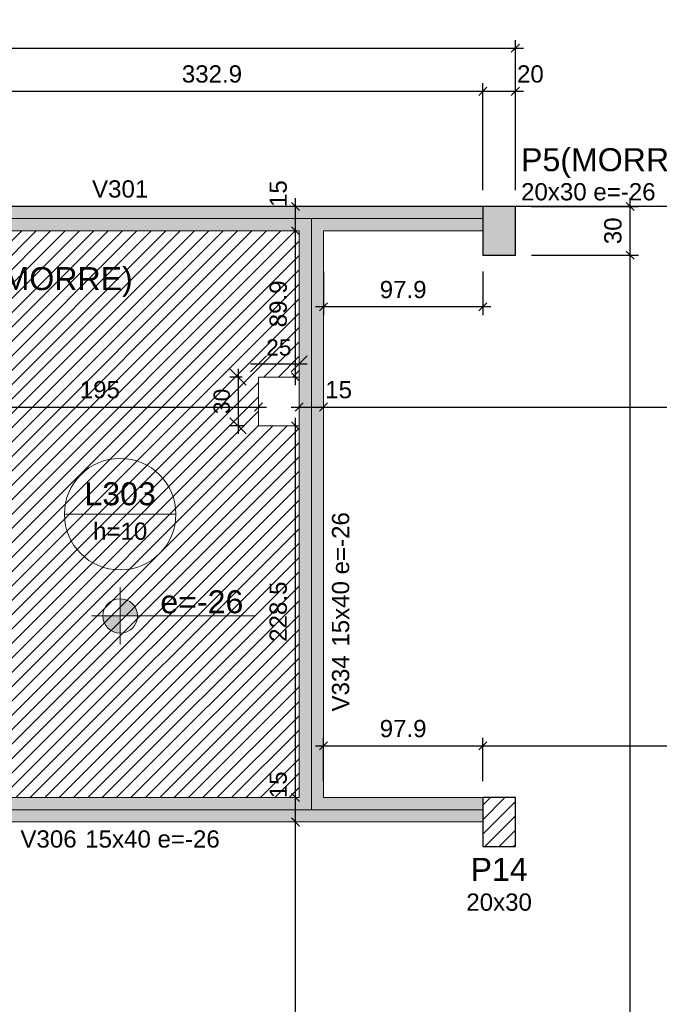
# Model space of a CAD drawing. Header units: millimetres. Extents: x 0 to 119, y 0 to 84.
# Tile 22 of 38: x 43 to 51, y 59 to 71. Entities that reach past the tile are written whole.
import ezdxf

# ---------------------------------------------------------------- set-up
doc = ezdxf.new("R2010")
doc.units = ezdxf.units.MM
doc.header["$MEASUREMENT"] = 0
doc.linetypes.add('NULL', pattern=[0])
doc.layers.get('0').update_dxf_attribs({"lineweight": 18})
for name, color, linetype, lineweight in [('Cotas', 1, 'Continuous', 0), ('FO-Cotas', 5, 'Continuous', 5), ('FO-Eixos', 5, 'Continuous', 5), ('FO-Hachura laje com elevação negativa', 31, 'Continuous', 5), ('FO-Hachura pilar que morre', 106, 'Continuous', 5), ('FO-Hachura pilar que passa', 19, 'Continuous', 5), ('FO-Hachura viga', 43, 'Continuous', 5), ('FO-Pilares', 4, 'Continuous', 30), ('FO-Textos das lajes', 3, 'Continuous', 20), ('FO-Textos das vigas', 7, 'Continuous', 5), ('FO-Textos dos pilares', 7, 'Continuous', 5), ('FO-Vigas', 1, 'Continuous', 20)]:
    doc.layers.add(name, color=color, linetype=linetype, lineweight=lineweight)
doc.styles.add('Arial', font='txt')
doc.dimstyles.new('UM_50.000000', dxfattribs={"dimtxt": 0.18, "dimasz": 0.1, "dimexe": 0.1, "dimexo": 0.2, "dimgap": 0, "dimtad": 1, "dimtih": 1, "dimtoh": 1, "dimdec": 1, "dimlfac": 50, "dimzin": 0, "dimdsep": 46, "dimtxsty": 'Standard', "dimcen": 0.09, "dimdle": 0.1, "dimadec": 1, "dimazin": 2, "dimtfac": 1, "dimtdec": 4, "dimtofl": 0, "dimtmove": 0, "dimatfit": 3, "dimfxl": 1, "dimtolj": 1, "dimarcsym": 0})

# ---------------------------------------------------------------- blocks, each defined once
blk = doc.blocks.new('_Oblique')
at = {"color": 0, "linetype": 'ByBlock', "lineweight": -2}
blk.add_line((-0.5, -0.5), (0.5, 0.5), dxfattribs=at)
blk = doc.blocks.new('*D14')
at = {"layer": 'Defpoints', "color": 0}
for p in [(49.05, 69.848), (42.393, 68.436), (49.05, 68.433)]:
    blk.add_point(p, dxfattribs=at)
at = {"layer": 'FO-Cotas', "color": 0, "lineweight": -2}
for p, q in [((42.293, 69.848), (49.15, 69.848)), ((42.393, 68.636), (42.393, 69.948)), ((49.05, 68.633), (49.05, 69.948))]:
    blk.add_line(p, q, dxfattribs=at)
at = {"layer": 'FO-Cotas', "color": 0, "lineweight": -2, "xscale": 0.1, "yscale": 0.1, "zscale": 0.1, "rotation": 180}
blk.add_blockref('_Oblique', (42.393, 69.848), dxfattribs=at)
at = {"layer": 'FO-Cotas', "color": 0, "lineweight": -2, "xscale": 0.1, "yscale": 0.1, "zscale": 0.1}
blk.add_blockref('_Oblique', (49.05, 69.848), dxfattribs=at)
at = {"layer": 'FO-Cotas', "color": 7, "insert": (45.721, 70.06), "char_height": 0.2118, "attachment_point": 5, "rotation": 0.0057, "style": 'Arial'}
blk.add_mtext('\\A1;332.9', dxfattribs=at)
blk = doc.blocks.new('*D15')
at = {"layer": 'Defpoints', "color": 0}
for p in [(49.45, 69.848), (49.05, 68.433), (49.45, 68.433)]:
    blk.add_point(p, dxfattribs=at)
at = {"layer": 'FO-Cotas', "color": 0, "lineweight": -2}
for p, q in [((48.95, 69.848), (49.55, 69.848)), ((49.05, 68.633), (49.05, 69.948)), ((49.45, 68.633), (49.45, 69.948))]:
    blk.add_line(p, q, dxfattribs=at)
at = {"layer": 'FO-Cotas', "color": 0, "lineweight": -2, "xscale": 0.1, "yscale": 0.1, "zscale": 0.1, "rotation": 180}
blk.add_blockref('_Oblique', (49.05, 69.848), dxfattribs=at)
at = {"layer": 'FO-Cotas', "color": 0, "lineweight": -2, "xscale": 0.1, "yscale": 0.1, "zscale": 0.1}
blk.add_blockref('_Oblique', (49.45, 69.848), dxfattribs=at)
at = {"layer": 'FO-Cotas', "color": 7, "insert": (49.635, 70.06), "char_height": 0.2118, "attachment_point": 5, "rotation": 0.0057, "style": 'Arial'}
blk.add_mtext('\\A1;20', dxfattribs=at)
blk = doc.blocks.new('*D32')
at = {"layer": 'Defpoints', "color": 0}
for p in [(49.45, 70.378), (49.45, 68.433), (15.31, 60.175)]:
    blk.add_point(p, dxfattribs=at)
at = {"layer": 'FO-Cotas', "color": 0, "lineweight": -2}
for p, q in [((15.31, 60.375), (15.31, 70.478)), ((49.45, 68.633), (49.45, 70.478)), ((15.21, 70.378), (49.55, 70.378))]:
    blk.add_line(p, q, dxfattribs=at)
at = {"layer": 'FO-Cotas', "color": 0, "lineweight": -2, "xscale": 0.1, "yscale": 0.1, "zscale": 0.1, "rotation": 180}
blk.add_blockref('_Oblique', (15.31, 70.378), dxfattribs=at)
at = {"layer": 'FO-Cotas', "color": 0, "lineweight": -2, "xscale": 0.1, "yscale": 0.1, "zscale": 0.1}
blk.add_blockref('_Oblique', (49.45, 70.378), dxfattribs=at)
at = {"layer": 'FO-Cotas', "color": 7, "insert": (32.38, 70.589), "char_height": 0.2118, "attachment_point": 5, "rotation": 0.0057, "style": 'Arial'}
blk.add_mtext('\\A1;1707', dxfattribs=at)
blk = doc.blocks.new('*D99')
at = {"layer": 'Defpoints', "color": 0}
for p in [(49.45, 67.833), (50.862, 67.833), (50.862, 33.274)]:
    blk.add_point(p, dxfattribs=at)
at = {"layer": 'FO-Cotas', "color": 0, "lineweight": -2}
for p, q in [((50.862, 33.174), (50.862, 67.933)), ((49.65, 67.833), (50.962, 67.833))]:
    blk.add_line(p, q, dxfattribs=at)
at = {"layer": 'FO-Cotas', "color": 0, "lineweight": -2, "xscale": 0.1, "yscale": 0.1, "zscale": 0.1}
for p, rotation in [((50.862, 67.833), 90.00000000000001), ((50.862, 33.274), 270)]:
    blk.add_blockref('_Oblique', p, dxfattribs=dict(at, rotation=rotation))
at = {"layer": 'FO-Cotas', "color": 7, "insert": (50.65, 50.554), "char_height": 0.2118, "attachment_point": 5, "rotation": 90, "style": 'Arial'}
blk.add_mtext('\\A1;1728', dxfattribs=at)
blk = doc.blocks.new('*D100')
at = {"layer": 'Defpoints', "color": 0}
for p in [(49.45, 68.433), (50.862, 68.433), (49.45, 67.833)]:
    blk.add_point(p, dxfattribs=at)
at = {"layer": 'FO-Cotas', "color": 0, "lineweight": -2}
for p, q in [((50.862, 67.733), (50.862, 68.533)), ((49.65, 68.433), (50.962, 68.433)), ((49.65, 67.833), (50.962, 67.833))]:
    blk.add_line(p, q, dxfattribs=at)
at = {"layer": 'FO-Cotas', "color": 0, "lineweight": -2, "xscale": 0.1, "yscale": 0.1, "zscale": 0.1}
for p, rotation in [((50.862, 68.433), 90), ((50.862, 67.833), 270)]:
    blk.add_blockref('_Oblique', p, dxfattribs=dict(at, rotation=rotation))
at = {"layer": 'FO-Cotas', "color": 7, "insert": (50.65, 68.133), "char_height": 0.2118, "attachment_point": 5, "rotation": 90, "style": 'Arial'}
blk.add_mtext('\\A1;30', dxfattribs=at)
blk = doc.blocks.new('*D107')
at = {"layer": 'Defpoints', "color": 0}
for p in [(42.393, 68.436), (51.392, 68.436), (50.862, 33.274)]:
    blk.add_point(p, dxfattribs=at)
at = {"layer": 'FO-Cotas', "color": 0, "lineweight": -2}
for p, q in [((51.392, 33.174), (51.392, 68.536)), ((42.593, 68.436), (51.492, 68.436)), ((51.062, 33.274), (51.492, 33.274))]:
    blk.add_line(p, q, dxfattribs=at)
at = {"layer": 'FO-Cotas', "color": 0, "lineweight": -2, "xscale": 0.1, "yscale": 0.1, "zscale": 0.1}
for p, rotation in [((51.392, 68.436), 90), ((51.392, 33.274), 270)]:
    blk.add_blockref('_Oblique', p, dxfattribs=dict(at, rotation=rotation))
at = {"layer": 'FO-Cotas', "color": 7, "insert": (51.18, 50.855), "char_height": 0.2118, "attachment_point": 5, "rotation": 90, "style": 'Arial'}
blk.add_mtext('\\A1;1758.1', dxfattribs=at)
blk = doc.blocks.new('*D141')
at = {"layer": 'Defpoints', "color": 0}
for p in [(42.393, 65.967), (46.293, 65.967), (46.293, 65.967)]:
    blk.add_point(p, dxfattribs=at)
at = {"layer": 'FO-Cotas', "color": 0, "lineweight": -2}
blk.add_line((42.293, 65.967), (46.393, 65.967), dxfattribs=at)
at = {"layer": 'FO-Cotas', "color": 0, "lineweight": -2, "xscale": 0.1, "yscale": 0.1, "zscale": 0.1, "rotation": 180}
blk.add_blockref('_Oblique', (42.393, 65.967), dxfattribs=at)
at = {"layer": 'FO-Cotas', "color": 0, "lineweight": -2, "xscale": 0.1, "yscale": 0.1, "zscale": 0.1}
blk.add_blockref('_Oblique', (46.293, 65.967), dxfattribs=at)
at = {"layer": 'FO-Cotas', "color": 7, "insert": (44.343, 66.179), "char_height": 0.2118, "attachment_point": 5, "rotation": 0.0057, "style": 'Arial'}
blk.add_mtext('\\A1;195', dxfattribs=at)
blk = doc.blocks.new('*D142')
at = {"layer": 'Defpoints', "color": 0}
for p in [(46.793, 65.967), (47.093, 65.967), (47.093, 65.967)]:
    blk.add_point(p, dxfattribs=at)
at = {"layer": 'FO-Cotas', "color": 0, "lineweight": -2}
blk.add_line((46.693, 65.967), (47.193, 65.967), dxfattribs=at)
at = {"layer": 'FO-Cotas', "color": 0, "lineweight": -2, "xscale": 0.1, "yscale": 0.1, "zscale": 0.1, "rotation": 180}
blk.add_blockref('_Oblique', (46.793, 65.967), dxfattribs=at)
at = {"layer": 'FO-Cotas', "color": 0, "lineweight": -2, "xscale": 0.1, "yscale": 0.1, "zscale": 0.1}
blk.add_blockref('_Oblique', (47.093, 65.967), dxfattribs=at)
at = {"layer": 'FO-Cotas', "color": 7, "insert": (47.278, 66.179), "char_height": 0.2118, "attachment_point": 5, "rotation": 0.0057, "style": 'Arial'}
blk.add_mtext('\\A1;15', dxfattribs=at)
blk = doc.blocks.new('*D143')
at = {"layer": 'Defpoints', "color": 0}
for p in [(47.093, 65.967), (69, 65.967), (69, 65.967)]:
    blk.add_point(p, dxfattribs=at)
at = {"layer": 'FO-Cotas', "color": 0, "lineweight": -2}
blk.add_line((46.993, 65.967), (69.1, 65.967), dxfattribs=at)
at = {"layer": 'FO-Cotas', "color": 0, "lineweight": -2, "xscale": 0.1, "yscale": 0.1, "zscale": 0.1, "rotation": 180}
blk.add_blockref('_Oblique', (47.093, 65.967), dxfattribs=at)
at = {"layer": 'FO-Cotas', "color": 0, "lineweight": -2, "xscale": 0.1, "yscale": 0.1, "zscale": 0.1}
blk.add_blockref('_Oblique', (69, 65.967), dxfattribs=at)
at = {"layer": 'FO-Cotas', "color": 7, "insert": (58.046, 66.179), "char_height": 0.2118, "attachment_point": 5, "rotation": 0.0057, "style": 'Arial'}
blk.add_mtext('\\A1;1095.4', dxfattribs=at)
blk = doc.blocks.new('*D179')
at = {"layer": 'Defpoints', "color": 0}
for p in [(46.748, 60.866), (46.748, 60.866), (46.748, 33.274)]:
    blk.add_point(p, dxfattribs=at)
at = {"layer": 'FO-Cotas', "color": 0, "lineweight": -2}
blk.add_line((46.748, 33.174), (46.748, 60.966), dxfattribs=at)
at = {"layer": 'FO-Cotas', "color": 0, "lineweight": -2, "xscale": 0.1, "yscale": 0.1, "zscale": 0.1}
for p, rotation in [((46.748, 60.866), 90), ((46.748, 33.274), 270)]:
    blk.add_blockref('_Oblique', p, dxfattribs=dict(at, rotation=rotation))
at = {"layer": 'FO-Cotas', "color": 7, "insert": (46.536, 47.07), "char_height": 0.2118, "attachment_point": 5, "rotation": 90, "style": 'Arial'}
blk.add_mtext('\\A1;1379.6', dxfattribs=at)
blk = doc.blocks.new('*D180')
at = {"layer": 'Defpoints', "color": 0}
for p in [(46.748, 61.166), (46.748, 61.166), (46.748, 60.866)]:
    blk.add_point(p, dxfattribs=at)
at = {"layer": 'FO-Cotas', "color": 0, "lineweight": -2}
blk.add_line((46.748, 60.766), (46.748, 61.266), dxfattribs=at)
at = {"layer": 'FO-Cotas', "color": 0, "lineweight": -2, "xscale": 0.1, "yscale": 0.1, "zscale": 0.1}
for p, rotation in [((46.748, 61.166), 90), ((46.748, 60.866), 270)]:
    blk.add_blockref('_Oblique', p, dxfattribs=dict(at, rotation=rotation))
at = {"layer": 'FO-Cotas', "color": 7, "insert": (46.536, 61.323), "char_height": 0.2118, "attachment_point": 5, "rotation": 90, "style": 'Arial'}
blk.add_mtext('\\A1;15', dxfattribs=at)
blk = doc.blocks.new('*D181')
at = {"layer": 'Defpoints', "color": 0}
for p in [(46.748, 65.736), (46.748, 65.736), (46.748, 61.166)]:
    blk.add_point(p, dxfattribs=at)
at = {"layer": 'FO-Cotas', "color": 0, "lineweight": -2}
blk.add_line((46.748, 61.066), (46.748, 65.836), dxfattribs=at)
at = {"layer": 'FO-Cotas', "color": 0, "lineweight": -2, "xscale": 0.1, "yscale": 0.1, "zscale": 0.1}
for p, rotation in [((46.748, 65.736), 90), ((46.748, 61.166), 270)]:
    blk.add_blockref('_Oblique', p, dxfattribs=dict(at, rotation=rotation))
at = {"layer": 'FO-Cotas', "color": 7, "insert": (46.536, 63.451), "char_height": 0.2118, "attachment_point": 5, "rotation": 90, "style": 'Arial'}
blk.add_mtext('\\A1;228.5', dxfattribs=at)
blk = doc.blocks.new('*D182')
at = {"layer": 'Defpoints', "color": 0}
for p in [(46.748, 68.133), (46.748, 68.133), (46.748, 66.336)]:
    blk.add_point(p, dxfattribs=at)
at = {"layer": 'FO-Cotas', "color": 0, "lineweight": -2}
blk.add_line((46.748, 66.236), (46.748, 68.233), dxfattribs=at)
at = {"layer": 'FO-Cotas', "color": 0, "lineweight": -2, "xscale": 0.1, "yscale": 0.1, "zscale": 0.1}
for p, rotation in [((46.748, 68.133), 90), ((46.748, 66.336), 270)]:
    blk.add_blockref('_Oblique', p, dxfattribs=dict(at, rotation=rotation))
at = {"layer": 'FO-Cotas', "color": 7, "insert": (46.536, 67.235), "char_height": 0.2118, "attachment_point": 5, "rotation": 90, "style": 'Arial'}
blk.add_mtext('\\A1;89.9', dxfattribs=at)
blk = doc.blocks.new('*D183')
at = {"layer": 'Defpoints', "color": 0}
for p in [(46.748, 68.433), (46.748, 68.433), (46.748, 68.133)]:
    blk.add_point(p, dxfattribs=at)
at = {"layer": 'FO-Cotas', "color": 0, "lineweight": -2}
blk.add_line((46.748, 68.033), (46.748, 68.533), dxfattribs=at)
at = {"layer": 'FO-Cotas', "color": 0, "lineweight": -2, "xscale": 0.1, "yscale": 0.1, "zscale": 0.1}
for p, rotation in [((46.748, 68.433), 90), ((46.748, 68.133), 270)]:
    blk.add_blockref('_Oblique', p, dxfattribs=dict(at, rotation=rotation))
at = {"layer": 'FO-Cotas', "color": 7, "insert": (46.536, 68.59), "char_height": 0.2118, "attachment_point": 5, "rotation": 90, "style": 'Arial'}
blk.add_mtext('\\A1;15', dxfattribs=at)
blk = doc.blocks.new('*D208')
at = {"layer": 'Defpoints', "color": 0}
for p in [(47.093, 67.833), (49.05, 67.833), (47.093, 67.198)]:
    blk.add_point(p, dxfattribs=at)
at = {"layer": 'FO-Cotas', "color": 0, "lineweight": -2}
for p, q in [((47.093, 67.633), (47.093, 67.098)), ((49.05, 67.633), (49.05, 67.098)), ((49.15, 67.198), (46.993, 67.198))]:
    blk.add_line(p, q, dxfattribs=at)
at = {"layer": 'FO-Cotas', "color": 0, "lineweight": -2, "xscale": 0.1, "yscale": 0.1, "zscale": 0.1, "rotation": 180}
blk.add_blockref('_Oblique', (47.093, 67.198), dxfattribs=at)
at = {"layer": 'FO-Cotas', "color": 0, "lineweight": -2, "xscale": 0.1, "yscale": 0.1, "zscale": 0.1}
blk.add_blockref('_Oblique', (49.05, 67.198), dxfattribs=at)
at = {"layer": 'FO-Cotas', "color": 7, "insert": (48.071, 67.41), "char_height": 0.2118, "attachment_point": 5, "rotation": 0.0057, "style": 'Arial'}
blk.add_mtext('\\A1;97.9', dxfattribs=at)
blk = doc.blocks.new('*D217')
at = {"layer": 'Defpoints', "color": 0}
for p in [(49.05, 61.801), (47.093, 61.166), (49.05, 61.166)]:
    blk.add_point(p, dxfattribs=at)
at = {"layer": 'FO-Cotas', "color": 0, "lineweight": -2}
for p, q in [((47.093, 61.366), (47.093, 61.901)), ((49.05, 61.366), (49.05, 61.901)), ((46.993, 61.801), (49.15, 61.801))]:
    blk.add_line(p, q, dxfattribs=at)
at = {"layer": 'FO-Cotas', "color": 0, "lineweight": -2, "xscale": 0.1, "yscale": 0.1, "zscale": 0.1, "rotation": 180}
blk.add_blockref('_Oblique', (47.093, 61.801), dxfattribs=at)
at = {"layer": 'FO-Cotas', "color": 0, "lineweight": -2, "xscale": 0.1, "yscale": 0.1, "zscale": 0.1}
blk.add_blockref('_Oblique', (49.05, 61.801), dxfattribs=at)
at = {"layer": 'FO-Cotas', "color": 7, "insert": (48.071, 62.013), "char_height": 0.2118, "attachment_point": 5, "rotation": 0.0057, "style": 'Arial'}
blk.add_mtext('\\A1;97.9', dxfattribs=at)
blk = doc.blocks.new('*D218')
at = {"layer": 'Defpoints', "color": 0}
for p in [(56.732, 61.801), (49.05, 61.166), (56.732, 61.166)]:
    blk.add_point(p, dxfattribs=at)
at = {"layer": 'FO-Cotas', "color": 0, "lineweight": -2}
for p, q in [((49.05, 61.366), (49.05, 61.901)), ((56.732, 61.366), (56.732, 61.901)), ((48.95, 61.801), (56.832, 61.801))]:
    blk.add_line(p, q, dxfattribs=at)
at = {"layer": 'FO-Cotas', "color": 0, "lineweight": -2, "xscale": 0.1, "yscale": 0.1, "zscale": 0.1, "rotation": 180}
blk.add_blockref('_Oblique', (49.05, 61.801), dxfattribs=at)
at = {"layer": 'FO-Cotas', "color": 0, "lineweight": -2, "xscale": 0.1, "yscale": 0.1, "zscale": 0.1}
blk.add_blockref('_Oblique', (56.732, 61.801), dxfattribs=at)
at = {"layer": 'FO-Cotas', "color": 7, "insert": (52.891, 62.013), "char_height": 0.2118, "attachment_point": 5, "rotation": 0.0057, "style": 'Arial'}
blk.add_mtext('\\A1;384.1', dxfattribs=at)
blk = doc.blocks.new('*D270')
at = {"layer": 'Cotas', "color": 0, "lineweight": -2}
blk.add_line((46.193, 66.498), (46.893, 66.498), dxfattribs=at)
at = {"layer": 'Defpoints', "color": 0}
for p in [(46.793, 66.498), (46.293, 66.336), (46.793, 66.336)]:
    blk.add_point(p, dxfattribs=at)
at = {"layer": 'Cotas', "color": 0, "lineweight": -2, "xscale": 0.2, "yscale": 0.2, "zscale": 0.2, "rotation": 180}
blk.add_blockref('_Oblique', (46.293, 66.498), dxfattribs=at)
at = {"layer": 'Cotas', "color": 0, "lineweight": -2, "xscale": 0.2, "yscale": 0.2, "zscale": 0.2}
blk.add_blockref('_Oblique', (46.793, 66.498), dxfattribs=at)
at = {"layer": 'Cotas', "insert": (46.543, 66.698), "char_height": 0.2, "attachment_point": 5, "rotation": 0.0057, "style": 'Arial'}
blk.add_mtext('\\A1;25', dxfattribs=at)
blk = doc.blocks.new('*D271')
at = {"layer": 'Cotas', "color": 0, "lineweight": -2}
for p, q in [((46.093, 66.336), (45.942, 66.336)), ((46.042, 66.436), (46.042, 65.636)), ((46.125, 65.736), (45.942, 65.736))]:
    blk.add_line(p, q, dxfattribs=at)
at = {"layer": 'Defpoints', "color": 0}
for p in [(46.293, 66.336), (46.042, 65.736), (46.325, 65.736)]:
    blk.add_point(p, dxfattribs=at)
at = {"layer": 'Cotas', "color": 0, "lineweight": -2, "xscale": 0.2, "yscale": 0.2, "zscale": 0.2}
for p, rotation in [((46.042, 66.336), 90), ((46.042, 65.736), 270)]:
    blk.add_blockref('_Oblique', p, dxfattribs=dict(at, rotation=rotation))
at = {"layer": 'Cotas', "insert": (45.842, 66.036), "char_height": 0.2, "attachment_point": 5, "rotation": 90, "style": 'Arial'}
blk.add_mtext('\\A1;30', dxfattribs=at)

msp = doc.modelspace()

# ---------------------------------------------------------------- hatches: boundary and pattern name
at = {"layer": 'FO-Hachura laje com elevação negativa', "linetype": 'Continuous'}
h = msp.add_hatch(dxfattribs=at)
h.set_pattern_fill('ANSI31', color=31, style=0)
h.paths.add_polyline_path([(46.7926, 61.1658), (46.7926, 65.736), (46.2926, 65.736), (46.2926, 66.336), (46.7926, 66.336), (46.7926, 68.1332), (42.3926, 68.1332), (42.3926, 67.836), (42.3926, 66.036), (42.3926, 61.4644), (42.3926, 61.4444), (42.3926, 61.1658), (46.7926, 61.1658)])
at = {"layer": 'FO-Hachura pilar que morre', "linetype": 'Continuous'}
msp.add_hatch(color=106, dxfattribs=at).paths.add_polyline_path([(49.0502, 67.8332), (49.2502, 67.8332), (49.4502, 67.8332), (49.4502, 68.1332), (49.4502, 68.4332), (49.2502, 68.4332), (49.0502, 68.4332), (49.0502, 68.1332)])
at = {"layer": 'FO-Hachura pilar que passa', "linetype": 'Continuous'}
h = msp.add_hatch(dxfattribs=at)
h.set_pattern_fill('ANSI31', color=19, style=0)
h.paths.add_polyline_path([(49.0502, 60.5658), (49.2502, 60.5658), (49.4502, 60.5658), (49.4502, 60.8658), (49.4502, 61.1658), (49.2502, 61.1658), (49.0502, 61.1658), (49.0502, 60.8658)])
at = {"layer": 'FO-Hachura viga', "linetype": 'Continuous'}
for points in [[(46.9426, 68.2832), (46.9426, 68.2832), (46.9426, 68.4332), (42.3926, 68.4332), (42.3926, 68.1332), (46.7926, 68.1332), (46.9426, 68.2832)], [(49.0504, 68.4332), (49.0504, 68.4332), (46.9426, 68.4332), (46.9426, 68.2832), (47.0928, 68.1332), (49.0504, 68.1332), (49.0504, 68.4332)], [(47.0928, 68.1332), (47.0928, 68.1332), (46.9426, 68.2832), (46.7926, 68.1332), (46.7926, 66.336), (47.0928, 66.336), (47.0928, 68.1332)], [(47.0926, 66.336), (47.0926, 66.336), (46.7926, 66.336), (46.7926, 65.736), (47.0926, 65.736), (47.0926, 66.336)], [(47.0926, 61.1658), (47.0926, 61.1658), (47.0926, 65.736), (46.7926, 65.736), (46.7926, 61.1658), (46.9426, 61.0158), (47.0926, 61.1658)], [(46.9426, 61.0158), (46.9426, 61.0158), (46.7926, 61.1658), (42.3926, 61.1658), (42.3926, 60.8658), (46.9426, 60.8658), (46.9426, 61.0158)], [(49.0504, 61.1658), (49.0504, 61.1658), (47.0926, 61.1658), (46.9426, 61.0158), (46.9426, 60.8658), (49.0504, 60.8658), (49.0504, 61.1658)]]:
    msp.add_hatch(color=43, dxfattribs=at).paths.add_polyline_path(points)
at = {"layer": 'FO-Textos das lajes', "linetype": 'Continuous'}
for points in [[(44.5926, 63.3993), (44.8044, 63.3993), (44.7972, 63.4541), (44.776, 63.5052), (44.7424, 63.5491), (44.6985, 63.5827), (44.6474, 63.6039), (44.5926, 63.6111), (44.5926, 63.3993)], [(44.5926, 63.3993), (44.3808, 63.3993), (44.388, 63.3445), (44.4092, 63.2934), (44.4428, 63.2495), (44.4867, 63.2159), (44.5378, 63.1947), (44.5926, 63.1875), (44.5926, 63.3993)]]:
    msp.add_hatch(color=3, dxfattribs=at).paths.add_polyline_path(points)

# ---------------------------------------------------------------- linework, layer by layer
at = {"layer": 'FO-Eixos'}
for p, q in [((42.3926, 68.2832), (46.9426, 68.2832)), ((46.9426, 68.2832), (49.0502, 68.2832)), ((46.9426, 66.336), (46.9426, 68.2832)), ((46.9426, 65.736), (46.9426, 66.336)), ((46.9426, 61.0158), (46.9426, 65.736)), ((42.3926, 61.0158), (46.9426, 61.0158)), ((46.9426, 61.0158), (49.0502, 61.0158))]:
    msp.add_line(p, q, dxfattribs=at)
at = {"layer": 'FO-Pilares'}
for points in [[(49.0502, 67.8332), (49.2502, 67.8332), (49.4502, 67.8332), (49.4502, 68.1332), (49.4502, 68.4332), (49.2502, 68.4332), (49.0502, 68.4332), (49.0502, 68.1332), (49.0502, 67.8332)], [(49.0502, 60.5658), (49.2502, 60.5658), (49.4502, 60.5658), (49.4502, 60.8658), (49.4502, 61.1658), (49.2502, 61.1658), (49.0502, 61.1658), (49.0502, 60.8658), (49.0502, 60.5658)]]:
    msp.add_lwpolyline(points, close=True, dxfattribs=at)
at = {"layer": 'FO-Textos das lajes'}
for p, q in [((43.9072, 64.6495), (45.278, 64.6495)), ((44.5926, 63.7523), (44.5926, 63.0463)), ((44.2396, 63.3993), (44.9456, 63.3993)), ((44.9456, 63.3993), (46.2506, 63.3993))]:
    msp.add_line(p, q, dxfattribs=at)
for centre, radius in [((44.5926, 64.6495), 0.6854), ((44.5926, 63.3993), 0.2118)]:
    msp.add_circle(centre, radius, dxfattribs=at)
at = {"layer": 'FO-Vigas'}
for p, q in [((42.3926, 68.4332), (46.9426, 68.4332)), ((46.9426, 68.4332), (49.0502, 68.4332)), ((42.3926, 68.1332), (46.7926, 68.1332)), ((46.7926, 66.336), (46.7926, 68.1332)), ((47.0926, 68.1332), (49.0502, 68.1332)), ((47.0926, 66.336), (47.0926, 68.1332)), ((46.2926, 66.336), (46.7926, 66.336)), ((46.2926, 65.736), (46.2926, 66.336)), ((46.7926, 65.736), (46.7926, 66.336)), ((47.0926, 65.736), (47.0926, 66.336)), ((46.2926, 65.736), (46.7926, 65.736)), ((46.7926, 61.1658), (46.7926, 65.736)), ((47.0926, 61.1658), (47.0926, 65.736)), ((42.3926, 61.1658), (46.7926, 61.1658)), ((47.0926, 61.1658), (49.0502, 61.1658)), ((42.3926, 60.8658), (46.9426, 60.8658)), ((46.9426, 60.8658), (49.0502, 60.8658))]:
    msp.add_line(p, q, dxfattribs=at)

# ---------------------------------------------------------------- texts
at = {"layer": 'FO-Textos das lajes', "linetype": 'NULL', "line_spacing_factor": 0.798, "style": 'Arial'}
for s, insert, char_height, width, attachment_point in [('L303', (44.5926, 64.7554), 0.2824, 1.735195, 8), ('h=10', (44.5926, 64.3321), 0.2118, 1.306416, 8), ('e=-26', (45.0866, 63.4274), 0.2824, 2.01665, 7)]:
    msp.add_mtext(s, dxfattribs=dict(at, insert=insert, char_height=char_height, width=width, attachment_point=attachment_point))
at = {"layer": 'FO-Textos das vigas', "linetype": 'NULL', "char_height": 0.2118, "line_spacing_factor": 0.798, "style": 'Arial'}
for s, insert, width, attachment_point in [('V301', (44.5926, 68.5391), 1.354561, 8), ('V306', (44.0576, 60.5481), 1.354561, 9), ('15x40 e=-26', (44.1636, 60.5481), 3.240977, 7)]:
    msp.add_mtext(s, dxfattribs=dict(at, insert=insert, width=width, attachment_point=attachment_point))
at = {"layer": 'FO-Textos das vigas', "linetype": 'NULL', "char_height": 0.2118, "rotation": 90.00021, "line_spacing_factor": 0.798, "style": 'Arial'}
for s, insert, width, attachment_point in [('15x40 e=-26', (47.4107, 63.0212), 3.240977, 7), ('V334', (47.4107, 62.9152), 1.354561, 9)]:
    msp.add_mtext(s, dxfattribs=dict(at, insert=insert, width=width, attachment_point=attachment_point))
at = {"layer": 'FO-Textos dos pilares', "linetype": 'NULL', "line_spacing_factor": 0.798, "style": 'Arial'}
for s, insert, char_height, width, attachment_point in [('P5(MORRE)', (49.5206, 68.7812), 0.2824, 4.376836, 7), ('20x30 e=-26', (49.5206, 68.5041), 0.2118, 3.240977, 7), ('P4(MORRE)', (42.5336, 67.3192), 0.2824, 4.376836, 7), ('P14', (49.2506, 60.1424), 0.2824, 1.387852, 8), ('20x30', (49.2506, 59.7721), 0.2118, 1.580273, 8)]:
    msp.add_mtext(s, dxfattribs=dict(at, insert=insert, char_height=char_height, width=width, attachment_point=attachment_point))

# ---------------------------------------------------------------- dimensions: what is measured, and where the dimension line sits
at = {"layer": 'Cotas'}
dim = msp.add_linear_dim(base=(46.7926, 66.498), p1=(46.2926, 66.336), p2=(46.7926, 66.336), dimstyle='UM_50.000000', override={"dimtxt": 0.2, "dimasz": 0.2, "dimexe": 0.1, "dimexo": 0.2, "dimtad": 1, "dimtih": 0, "dimtoh": 0, "dimdec": 1, "dimlfac": 50, "dimzin": 8, "dimtxsty": 'Arial', "dimblk": 'Oblique', "dimblk1": 'Oblique', "dimblk2": 'Oblique', "dimsah": 1, "dimdle": 0.1, "dimse1": 1, "dimse2": 1, "dimclrt": 256, "dimadec": 1, "dimazin": 3, "dimtmove": 2, "dimldrblk": 'Oblique'}, dxfattribs=at)
dim.commit()
dim.dimension.update_dxf_attribs({"geometry": '*D270', "text_midpoint": (46.5426, 66.698), "dimtype": 160, "text_rotation": 0.00573})
dim = msp.add_linear_dim(base=(46.0419, 65.736), p1=(46.2926, 66.336), p2=(46.325, 65.736), angle=90, dimstyle='UM_50.000000', override={"dimtxt": 0.2, "dimasz": 0.2, "dimexe": 0.1, "dimexo": 0.2, "dimtad": 1, "dimtih": 0, "dimtoh": 0, "dimdec": 1, "dimlfac": 50, "dimzin": 8, "dimtxsty": 'Arial', "dimblk": 'Oblique', "dimblk1": 'Oblique', "dimblk2": 'Oblique', "dimsah": 1, "dimdle": 0.1, "dimse1": 0, "dimse2": 0, "dimclrt": 256, "dimadec": 1, "dimazin": 3, "dimtmove": 2, "dimldrblk": 'Oblique'}, dxfattribs=at)
dim.commit()
dim.dimension.update_dxf_attribs({"geometry": '*D271', "text_midpoint": (45.8419, 66.036), "dimtype": 160, "text_rotation": 90})
at = {"layer": 'FO-Cotas'}
for base, p1, p2, override, picture, middle in [((49.4502, 70.3775), (15.3102, 60.175), (49.4502, 68.4332), {"dimtxt": 0.2118, "dimasz": 0.1, "dimexe": 0.1, "dimexo": 0.2, "dimtad": 1, "dimtih": 0, "dimtoh": 0, "dimdec": 1, "dimlfac": 50, "dimzin": 8, "dimtxsty": 'Arial', "dimblk": 'Oblique', "dimblk1": 'Oblique', "dimblk2": 'Oblique', "dimsah": 1, "dimdle": 0.1, "dimse1": 0, "dimse2": 0, "dimclrt": 7, "dimadec": 1, "dimazin": 3, "dimtmove": 2, "dimldrblk": 'Oblique'}, '*D32', (32.3802, 70.5893)), ((49.0502, 69.848), (42.3926, 68.436), (49.0502, 68.4332), {"dimtxt": 0.2118, "dimasz": 0.1, "dimexe": 0.1, "dimexo": 0.2, "dimtad": 1, "dimtih": 0, "dimtoh": 0, "dimdec": 1, "dimlfac": 50, "dimzin": 8, "dimtxsty": 'Arial', "dimblk": 'Oblique', "dimblk1": 'Oblique', "dimblk2": 'Oblique', "dimsah": 1, "dimdle": 0.1, "dimse1": 0, "dimse2": 0, "dimclrt": 7, "dimadec": 1, "dimazin": 3, "dimtmove": 2, "dimldrblk": 'Oblique'}, '*D14', (45.7214, 70.0598)), ((49.4502, 69.848), (49.0502, 68.4332), (49.4502, 68.4332), {"dimtxt": 0.2118, "dimasz": 0.1, "dimexe": 0.1, "dimexo": 0.2, "dimtad": 1, "dimtih": 0, "dimtoh": 0, "dimdec": 1, "dimlfac": 50, "dimzin": 8, "dimtxsty": 'Arial', "dimblk": 'Oblique', "dimblk1": 'Oblique', "dimblk2": 'Oblique', "dimsah": 1, "dimdle": 0.1, "dimse1": 0, "dimse2": 0, "dimclrt": 7, "dimadec": 1, "dimazin": 3, "dimtmove": 2, "dimldrblk": 'Oblique'}, '*D15', (49.6355, 70.0598)), ((47.0926, 67.1978), (49.0502, 67.8332), (47.0926, 67.8332), {"dimtxt": 0.2118, "dimasz": 0.1, "dimexe": 0.1, "dimexo": 0.2, "dimtad": 1, "dimtih": 0, "dimtoh": 0, "dimdec": 1, "dimlfac": 50, "dimzin": 8, "dimtxsty": 'Arial', "dimblk": 'Oblique', "dimblk1": 'Oblique', "dimblk2": 'Oblique', "dimsah": 1, "dimdle": 0.1, "dimse1": 0, "dimse2": 0, "dimclrt": 7, "dimadec": 1, "dimazin": 3, "dimtmove": 2, "dimldrblk": 'Oblique'}, '*D208', (48.0714, 67.4096)), ((46.2926, 65.9672), (42.3926, 65.9672), (46.2926, 65.9672), {"dimtxt": 0.2118, "dimasz": 0.1, "dimexe": 0.1, "dimexo": 0.2, "dimtad": 1, "dimtih": 0, "dimtoh": 0, "dimdec": 1, "dimlfac": 50, "dimzin": 8, "dimtxsty": 'Arial', "dimblk": 'Oblique', "dimblk1": 'Oblique', "dimblk2": 'Oblique', "dimsah": 1, "dimdle": 0.1, "dimse1": 1, "dimse2": 1, "dimclrt": 7, "dimadec": 1, "dimazin": 3, "dimtmove": 2, "dimldrblk": 'Oblique'}, '*D141', (44.3426, 66.179)), ((47.0926, 65.9672), (46.7926, 65.9672), (47.0926, 65.9672), {"dimtxt": 0.2118, "dimasz": 0.1, "dimexe": 0.1, "dimexo": 0.2, "dimtad": 1, "dimtih": 0, "dimtoh": 0, "dimdec": 1, "dimlfac": 50, "dimzin": 8, "dimtxsty": 'Arial', "dimblk": 'Oblique', "dimblk1": 'Oblique', "dimblk2": 'Oblique', "dimsah": 1, "dimdle": 0.1, "dimse1": 1, "dimse2": 1, "dimclrt": 7, "dimadec": 1, "dimazin": 3, "dimtmove": 2, "dimldrblk": 'Oblique'}, '*D142', (47.2779, 66.179)), ((69.0002, 65.9672), (47.0926, 65.9672), (69.0002, 65.9672), {"dimtxt": 0.2118, "dimasz": 0.1, "dimexe": 0.1, "dimexo": 0.2, "dimtad": 1, "dimtih": 0, "dimtoh": 0, "dimdec": 1, "dimlfac": 50, "dimzin": 8, "dimtxsty": 'Arial', "dimblk": 'Oblique', "dimblk1": 'Oblique', "dimblk2": 'Oblique', "dimsah": 1, "dimdle": 0.1, "dimse1": 1, "dimse2": 1, "dimclrt": 7, "dimadec": 1, "dimazin": 3, "dimtmove": 2, "dimldrblk": 'Oblique'}, '*D143', (58.0464, 66.179)), ((49.0502, 61.8012), (47.0926, 61.1658), (49.0502, 61.1658), {"dimtxt": 0.2118, "dimasz": 0.1, "dimexe": 0.1, "dimexo": 0.2, "dimtad": 1, "dimtih": 0, "dimtoh": 0, "dimdec": 1, "dimlfac": 50, "dimzin": 8, "dimtxsty": 'Arial', "dimblk": 'Oblique', "dimblk1": 'Oblique', "dimblk2": 'Oblique', "dimsah": 1, "dimdle": 0.1, "dimse1": 0, "dimse2": 0, "dimclrt": 7, "dimadec": 1, "dimazin": 3, "dimtmove": 2, "dimldrblk": 'Oblique'}, '*D217', (48.0714, 62.013)), ((56.7324, 61.8012), (49.0502, 61.1658), (56.7324, 61.1658), {"dimtxt": 0.2118, "dimasz": 0.1, "dimexe": 0.1, "dimexo": 0.2, "dimtad": 1, "dimtih": 0, "dimtoh": 0, "dimdec": 1, "dimlfac": 50, "dimzin": 8, "dimtxsty": 'Arial', "dimblk": 'Oblique', "dimblk1": 'Oblique', "dimblk2": 'Oblique', "dimsah": 1, "dimdle": 0.1, "dimse1": 0, "dimse2": 0, "dimclrt": 7, "dimadec": 1, "dimazin": 3, "dimtmove": 2, "dimldrblk": 'Oblique'}, '*D218', (52.8913, 62.013))]:
    dim = msp.add_linear_dim(base=base, p1=p1, p2=p2, dimstyle='UM_50.000000', override=override, dxfattribs=at)
    dim.commit()
    dim.dimension.update_dxf_attribs({"geometry": picture, "text_midpoint": middle, "dimtype": 160, "text_rotation": 0.00573})
for base, p1, p2, override, picture, middle in [((46.7476, 68.4332), (46.7476, 68.1332), (46.7476, 68.4332), {"dimtxt": 0.2118, "dimasz": 0.1, "dimexe": 0.1, "dimexo": 0.2, "dimtad": 1, "dimtih": 0, "dimtoh": 0, "dimdec": 1, "dimlfac": 50, "dimzin": 8, "dimtxsty": 'Arial', "dimblk": 'Oblique', "dimblk1": 'Oblique', "dimblk2": 'Oblique', "dimsah": 1, "dimdle": 0.1, "dimse1": 1, "dimse2": 1, "dimclrt": 7, "dimadec": 1, "dimazin": 3, "dimtmove": 2, "dimldrblk": 'Oblique'}, '*D183', (46.5358, 68.5905)), ((51.3917, 68.436), (50.8622, 33.2742), (42.3926, 68.436), {"dimtxt": 0.2118, "dimasz": 0.1, "dimexe": 0.1, "dimexo": 0.2, "dimtad": 1, "dimtih": 0, "dimtoh": 0, "dimdec": 1, "dimlfac": 50, "dimzin": 8, "dimtxsty": 'Arial', "dimblk": 'Oblique', "dimblk1": 'Oblique', "dimblk2": 'Oblique', "dimsah": 1, "dimdle": 0.1, "dimse1": 0, "dimse2": 0, "dimclrt": 7, "dimadec": 1, "dimazin": 3, "dimtmove": 2, "dimldrblk": 'Oblique'}, '*D107', (51.1799, 50.8551)), ((50.8622, 68.4332), (49.4502, 67.8332), (49.4502, 68.4332), {"dimtxt": 0.2118, "dimasz": 0.1, "dimexe": 0.1, "dimexo": 0.2, "dimtad": 1, "dimtih": 0, "dimtoh": 0, "dimdec": 1, "dimlfac": 50, "dimzin": 8, "dimtxsty": 'Arial', "dimblk": 'Oblique', "dimblk1": 'Oblique', "dimblk2": 'Oblique', "dimsah": 1, "dimdle": 0.1, "dimse1": 0, "dimse2": 0, "dimclrt": 7, "dimadec": 1, "dimazin": 3, "dimtmove": 2, "dimldrblk": 'Oblique'}, '*D100', (50.6504, 68.1332)), ((46.7476, 68.1332), (46.7476, 66.336), (46.7476, 68.1332), {"dimtxt": 0.2118, "dimasz": 0.1, "dimexe": 0.1, "dimexo": 0.2, "dimtad": 1, "dimtih": 0, "dimtoh": 0, "dimdec": 1, "dimlfac": 50, "dimzin": 8, "dimtxsty": 'Arial', "dimblk": 'Oblique', "dimblk1": 'Oblique', "dimblk2": 'Oblique', "dimsah": 1, "dimdle": 0.1, "dimse1": 1, "dimse2": 1, "dimclrt": 7, "dimadec": 1, "dimazin": 3, "dimtmove": 2, "dimldrblk": 'Oblique'}, '*D182', (46.5358, 67.2346)), ((50.8622090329, 67.8332077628), (50.8622090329, 33.2742077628), (49.4502090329, 67.8332077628), {"dimtxt": 0.2118, "dimasz": 0.1, "dimexe": 0.1, "dimexo": 0.2, "dimtad": 1, "dimtih": 0, "dimtoh": 0, "dimdec": 1, "dimlfac": 50, "dimzin": 8, "dimtxsty": 'Arial', "dimblk": 'Oblique', "dimblk1": 'Oblique', "dimblk2": 'Oblique', "dimsah": 1, "dimdle": 0.1, "dimse1": 1, "dimse2": 0, "dimclrt": 7, "dimadec": 1, "dimazin": 3, "dimtmove": 2, "dimldrblk": 'Oblique'}, '*D99', (50.6504090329, 50.5537077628)), ((46.7476, 65.736), (46.7476, 61.1658), (46.7476, 65.736), {"dimtxt": 0.2118, "dimasz": 0.1, "dimexe": 0.1, "dimexo": 0.2, "dimtad": 1, "dimtih": 0, "dimtoh": 0, "dimdec": 1, "dimlfac": 50, "dimzin": 8, "dimtxsty": 'Arial', "dimblk": 'Oblique', "dimblk1": 'Oblique', "dimblk2": 'Oblique', "dimsah": 1, "dimdle": 0.1, "dimse1": 1, "dimse2": 1, "dimclrt": 7, "dimadec": 1, "dimazin": 3, "dimtmove": 2, "dimldrblk": 'Oblique'}, '*D181', (46.5358, 63.4509)), ((46.7476, 61.1658), (46.7476, 60.8658), (46.7476, 61.1658), {"dimtxt": 0.2118, "dimasz": 0.1, "dimexe": 0.1, "dimexo": 0.2, "dimtad": 1, "dimtih": 0, "dimtoh": 0, "dimdec": 1, "dimlfac": 50, "dimzin": 8, "dimtxsty": 'Arial', "dimblk": 'Oblique', "dimblk1": 'Oblique', "dimblk2": 'Oblique', "dimsah": 1, "dimdle": 0.1, "dimse1": 1, "dimse2": 1, "dimclrt": 7, "dimadec": 1, "dimazin": 3, "dimtmove": 2, "dimldrblk": 'Oblique'}, '*D180', (46.5358, 61.3231)), ((46.7476, 60.8658), (46.7476, 33.2742), (46.7476, 60.8658), {"dimtxt": 0.2118, "dimasz": 0.1, "dimexe": 0.1, "dimexo": 0.2, "dimtad": 1, "dimtih": 0, "dimtoh": 0, "dimdec": 1, "dimlfac": 50, "dimzin": 8, "dimtxsty": 'Arial', "dimblk": 'Oblique', "dimblk1": 'Oblique', "dimblk2": 'Oblique', "dimsah": 1, "dimdle": 0.1, "dimse1": 1, "dimse2": 1, "dimclrt": 7, "dimadec": 1, "dimazin": 3, "dimtmove": 2, "dimldrblk": 'Oblique'}, '*D179', (46.5358, 47.07))]:
    dim = msp.add_linear_dim(base=base, p1=p1, p2=p2, angle=90, dimstyle='UM_50.000000', override=override, dxfattribs=at)
    dim.commit()
    dim.dimension.update_dxf_attribs({"geometry": picture, "text_midpoint": middle, "dimtype": 160, "text_rotation": 90})

doc.saveas('drawing.dxf')
